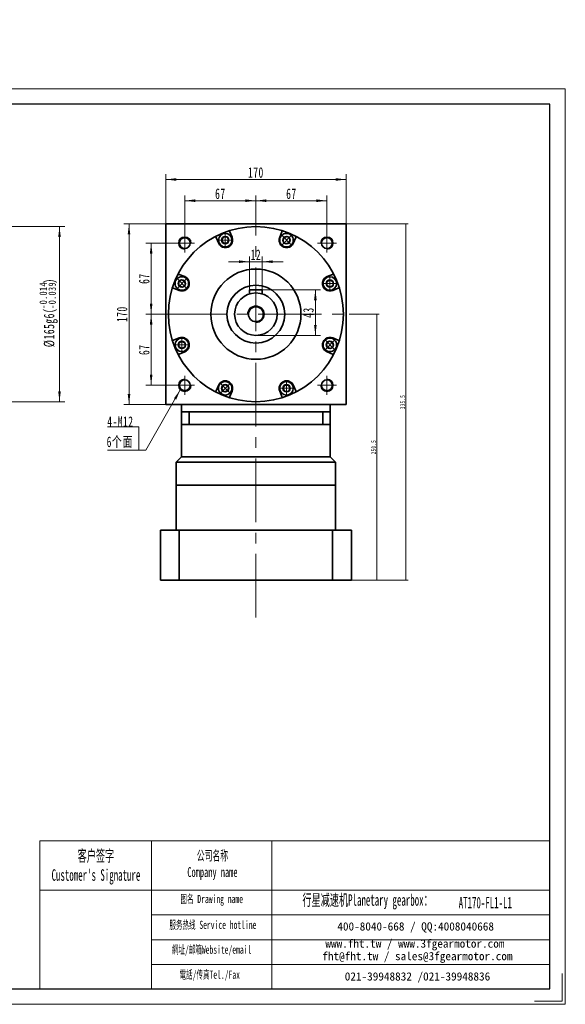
# Model space of a CAD drawing. Header units: millimetres. Extents: x 5164 to 6384, y 126 to 1054.
# Tile 3 of 3: x 5869 to 6384, y 126 to 1054. Entities that reach past the tile are written whole.
import ezdxf

# ---------------------------------------------------------------- set-up
doc = ezdxf.new("R2010")
doc.units = ezdxf.units.MM
doc.header["$LTSCALE"] = 5
doc.set_wipeout_variables(frame=1)
doc.linetypes.add('点画线', pattern=[18, 12, -2, 2, -2])
doc.layers.get('0').update_dxf_attribs({"lineweight": 18})
for name, color, linetype, lineweight in [('7标注层', 4, 'Continuous', 18), ('EB0', 7, 'Continuous', 35), ('SLD-0', 7, 'Continuous', 18), ('中心线层', 1, '点画线', 18), ('图框_外框线', 7, 'Continuous', 18), ('尺寸线层', 3, 'Continuous', 18), ('粗实线层', 7, 'Continuous', 35)]:
    doc.layers.add(name, color=color, linetype=linetype, lineweight=lineweight)
doc.styles.add('SLDTEXTSTYLE4', font='txt', dxfattribs={"width": 0.566667})
doc.styles.add('标准', font='txt', dxfattribs={"width": 0.667})
doc.dimstyles.new('a4-1-1.5', dxfattribs={"dimtxt": 4.5, "dimasz": 4.5, "dimexe": 2.25, "dimexo": 0, "dimgap": 0.75, "dimtad": 1, "dimdec": 3, "dimdsep": 46, "dimtxsty": '标准', "dimblk": '_CAXARROW', "dimcen": 0, "dimdle": 9, "dimazin": 2, "dimtfac": 0.707107, "dimtdec": 3, "dimtix": 1, "dimtmove": 2, "dimatfit": 3, "dimfxl": 1, "dimfrac": 2, "dimtolj": 1, "dimarcsym": 1})

# ---------------------------------------------------------------- blocks, each defined once
blk = doc.blocks.new('*X7')
at = {"layer": '尺寸线层', "color": 0, "char_height": 9.9, "attachment_point": 1, "line_spacing_factor": 1.15057, "style": '标准'}
for s, insert, width in [('\\T1.1;%%C35G6(', (5641.73, 512.83), 227.8998), ('\\T1.1;{\\H0.707107x;+0.025}', (5672.82, 516.85), 86.3291), ('\\T1.1;)', (5696.5, 512.83), 227.8998), ('\\T1.1;{\\H0.707107x;+0.009}', (5672.82, 508.5), 86.3291)]:
    blk.add_mtext(s, dxfattribs=dict(at, insert=insert, width=width))
blk = doc.blocks.new('*X6')
at = {"layer": '尺寸线层', "linetype": 'Continuous', "transparency": 16777216}
for points in [[(5652.72, 498.5), (5662.62, 499.74), (5662.62, 497.26)], [(5687.72, 498.5), (5677.82, 499.74), (5677.82, 497.26)]]:
    blk.add_hatch(color=0, dxfattribs=at).paths.add_polyline_path(points, flags=0)
at = {"layer": '尺寸线层', "color": 0, "linetype": 'Continuous', "transparency": 16777216}
for p, q in [((5652.72, 545.22), (5652.72, 493.55)), ((5687.72, 545.22), (5687.72, 493.55)), ((5652.72, 498.5), (5687.72, 498.5))]:
    blk.add_line(p, q, dxfattribs=at)
at = {"layer": '尺寸线层', "color": 0, "transparency": 16777216}
blk.add_blockref('*X7', (0, 0), dxfattribs=at)
blk = doc.blocks.new('_CAXARROW')
blk.add_hatch(color=0).paths.add_polyline_path([(0, 0), (-1, 0.125), (-1, -0.125)], flags=0)
blk = doc.blocks.new('*X32')
at = {"layer": '尺寸线层', "color": 0, "char_height": 9.9, "attachment_point": 1, "rotation": 90, "line_spacing_factor": 1.15057, "style": '标准'}
for s, insert, width in [('\\T1.1;{\\H0.707107x;-0.014}', (5887.96, 781.33), 86.3291), ('\\T1.1;)', (5891.98, 805.09), 248.5608), ('\\T1.1;{\\H0.707107x;-0.039}', (5896.31, 781.33), 86.3291), ('\\T1.1;%%C165g6(', (5891.98, 745.15), 248.5608)]:
    blk.add_mtext(s, dxfattribs=dict(at, insert=insert, width=width))
blk = doc.blocks.new('*X31')
at = {"layer": '尺寸线层', "linetype": 'Continuous', "transparency": 16777216}
for points in [[(5906.78, 858.72), (5908.02, 848.82), (5905.54, 848.82)], [(5906.78, 693.72), (5908.02, 703.62), (5905.54, 703.62)]]:
    blk.add_hatch(color=0, dxfattribs=at).paths.add_polyline_path(points, flags=0)
at = {"layer": '尺寸线层', "color": 0, "linetype": 'Continuous', "transparency": 16777216}
for p, q in [((5769.22, 858.72), (5911.73, 858.72)), ((5906.78, 858.72), (5906.78, 693.72)), ((5769.22, 693.72), (5911.73, 693.72))]:
    blk.add_line(p, q, dxfattribs=at)
at = {"layer": '尺寸线层', "color": 0, "transparency": 16777216}
blk.add_blockref('*X32', (0, 0), dxfattribs=at)
blk = doc.blocks.new('*X33')
at = {"layer": '尺寸线层', "linetype": 'Continuous', "transparency": 16777216}
for points in [[(6006.89, 903.12), (6016.79, 904.36), (6016.79, 901.89)], [(6176.89, 903.12), (6166.99, 904.36), (6166.99, 901.89)]]:
    blk.add_hatch(color=0, dxfattribs=at).paths.add_polyline_path(points, flags=0)
at = {"layer": '尺寸线层', "color": 0, "linetype": 'Continuous', "transparency": 16777216}
for p, q in [((6006.89, 861.22), (6006.89, 908.07)), ((6006.89, 903.12), (6176.89, 903.12)), ((6176.89, 861.22), (6176.89, 908.07))]:
    blk.add_line(p, q, dxfattribs=at)
at = {"layer": '尺寸线层', "color": 0, "transparency": 16777216, "insert": (6091.89, 909.64), "char_height": 9.9, "width": 26.9708, "attachment_point": 5, "line_spacing_factor": 1.15057, "style": '标准'}
blk.add_mtext('\\T1.1;170', dxfattribs=at)
blk = doc.blocks.new('*X34')
at = {"layer": '尺寸线层', "linetype": 'Continuous', "transparency": 16777216}
for points in [[(6024.89, 883.13), (6034.79, 884.37), (6034.79, 881.9)], [(6091.89, 883.13), (6081.99, 884.37), (6081.99, 881.9)]]:
    blk.add_hatch(color=0, dxfattribs=at).paths.add_polyline_path(points, flags=0)
at = {"layer": '尺寸线层', "color": 0, "linetype": 'Continuous', "transparency": 16777216}
for p, q in [((6024.89, 852.22), (6024.89, 888.08)), ((6024.89, 883.13), (6091.89, 883.13)), ((6091.89, 864.22), (6091.89, 888.08))]:
    blk.add_line(p, q, dxfattribs=at)
at = {"layer": '尺寸线层', "color": 0, "transparency": 16777216, "insert": (6058.39, 889.65), "char_height": 9.9, "width": 19.8, "attachment_point": 5, "line_spacing_factor": 1.15057, "style": '标准'}
blk.add_mtext('\\T1.1;67', dxfattribs=at)
blk = doc.blocks.new('*X35')
at = {"layer": '尺寸线层', "linetype": 'Continuous', "transparency": 16777216}
for points in [[(6091.89, 883.13), (6101.79, 884.37), (6101.79, 881.9)], [(6158.89, 883.13), (6148.99, 884.37), (6148.99, 881.9)]]:
    blk.add_hatch(color=0, dxfattribs=at).paths.add_polyline_path(points, flags=0)
at = {"layer": '尺寸线层', "color": 0, "linetype": 'Continuous', "transparency": 16777216}
for p, q in [((6091.89, 864.22), (6091.89, 888.08)), ((6091.89, 883.13), (6158.89, 883.13)), ((6158.89, 852.22), (6158.89, 888.08))]:
    blk.add_line(p, q, dxfattribs=at)
at = {"layer": '尺寸线层', "color": 0, "transparency": 16777216, "insert": (6125.39, 889.65), "char_height": 9.9, "width": 19.8, "attachment_point": 5, "line_spacing_factor": 1.15057, "style": '标准'}
blk.add_mtext('\\T1.1;67', dxfattribs=at)
blk = doc.blocks.new('*X36')
at = {"layer": '尺寸线层', "linetype": 'Continuous', "transparency": 16777216}
for points in [[(5993.17, 843.22), (5994.4, 833.32), (5991.93, 833.32)], [(5993.17, 776.22), (5994.4, 786.12), (5991.93, 786.12)]]:
    blk.add_hatch(color=0, dxfattribs=at).paths.add_polyline_path(points, flags=0)
at = {"layer": '尺寸线层', "color": 0, "linetype": 'Continuous', "transparency": 16777216}
for p, q in [((6015.89, 843.22), (5988.22, 843.22)), ((5993.17, 843.22), (5993.17, 776.22)), ((6003.89, 776.22), (5988.22, 776.22))]:
    blk.add_line(p, q, dxfattribs=at)
at = {"layer": '尺寸线层', "color": 0, "transparency": 16777216, "insert": (5986.65, 809.72), "char_height": 9.9, "width": 19.8, "attachment_point": 5, "rotation": 90, "line_spacing_factor": 1.15057, "style": '标准'}
blk.add_mtext('\\T1.1;67', dxfattribs=at)
blk = doc.blocks.new('*X37')
at = {"layer": '尺寸线层', "linetype": 'Continuous', "transparency": 16777216}
for points in [[(5993.17, 776.22), (5994.4, 766.32), (5991.93, 766.32)], [(5993.17, 709.22), (5994.4, 719.12), (5991.93, 719.12)]]:
    blk.add_hatch(color=0, dxfattribs=at).paths.add_polyline_path(points, flags=0)
at = {"layer": '尺寸线层', "color": 0, "linetype": 'Continuous', "transparency": 16777216}
for p, q in [((6003.89, 776.22), (5988.22, 776.22)), ((5993.17, 776.22), (5993.17, 709.22)), ((6015.89, 709.22), (5988.22, 709.22))]:
    blk.add_line(p, q, dxfattribs=at)
at = {"layer": '尺寸线层', "color": 0, "transparency": 16777216, "insert": (5986.65, 742.72), "char_height": 9.9, "width": 19.8, "attachment_point": 5, "rotation": 90, "line_spacing_factor": 1.15057, "style": '标准'}
blk.add_mtext('\\T1.1;67', dxfattribs=at)
blk = doc.blocks.new('*X38')
at = {"layer": '尺寸线层', "linetype": 'Continuous', "transparency": 16777216}
for points in [[(5972.3, 861.22), (5973.54, 851.32), (5971.06, 851.32)], [(5972.3, 691.22), (5973.54, 701.12), (5971.06, 701.12)]]:
    blk.add_hatch(color=0, dxfattribs=at).paths.add_polyline_path(points, flags=0)
at = {"layer": '尺寸线层', "color": 0, "linetype": 'Continuous', "transparency": 16777216}
for p, q in [((6006.89, 861.22), (5967.35, 861.22)), ((5972.3, 861.22), (5972.3, 691.22)), ((6006.89, 691.22), (5967.35, 691.22))]:
    blk.add_line(p, q, dxfattribs=at)
at = {"layer": '尺寸线层', "color": 0, "transparency": 16777216, "insert": (5965.78, 776.22), "char_height": 9.9, "width": 26.9708, "attachment_point": 5, "rotation": 90, "line_spacing_factor": 1.15057, "style": '标准'}
blk.add_mtext('\\T1.1;170', dxfattribs=at)
blk = doc.blocks.new('*X39')
at = {"layer": '尺寸线层', "linetype": 'Continuous', "transparency": 16777216}
for points in [[(6147.96, 799.22), (6149.2, 789.32), (6146.72, 789.32)], [(6147.96, 756.22), (6149.2, 766.12), (6146.72, 766.12)]]:
    blk.add_hatch(color=0, dxfattribs=at).paths.add_polyline_path(points, flags=0)
at = {"layer": '尺寸线层', "color": 0, "linetype": 'Continuous', "transparency": 16777216}
for p, q in [((6097.89, 799.22), (6152.91, 799.22)), ((6147.96, 799.22), (6147.96, 756.22)), ((6091.89, 756.22), (6152.91, 756.22))]:
    blk.add_line(p, q, dxfattribs=at)
at = {"layer": '尺寸线层', "color": 0, "transparency": 16777216, "insert": (6141.44, 777.72), "char_height": 9.9, "width": 19.8, "attachment_point": 5, "rotation": 90, "line_spacing_factor": 1.15057, "style": '标准'}
blk.add_mtext('\\T1.1;43', dxfattribs=at)
blk = doc.blocks.new('*X40')
at = {"layer": '尺寸线层', "linetype": 'Continuous', "transparency": 16777216}
for points in [[(6085.89, 825.68), (6075.99, 824.45), (6075.99, 826.92)], [(6097.89, 825.68), (6107.79, 824.45), (6107.79, 826.92)]]:
    blk.add_hatch(color=0, dxfattribs=at).paths.add_polyline_path(points, flags=0)
at = {"layer": '尺寸线层', "color": 0, "linetype": 'Continuous', "transparency": 16777216}
for p, q in [((6117.69, 825.68), (6066.09, 825.68)), ((6085.89, 799.22), (6085.89, 830.63)), ((6097.89, 799.22), (6097.89, 830.63))]:
    blk.add_line(p, q, dxfattribs=at)
at = {"layer": '尺寸线层', "color": 0, "transparency": 16777216, "insert": (6091.89, 832.2), "char_height": 9.9, "width": 19.8, "attachment_point": 5, "line_spacing_factor": 1.15057, "style": '标准'}
blk.add_mtext('\\T1.1;12', dxfattribs=at)
blk = doc.blocks.new('*X41')
at = {"layer": '中心线层', "linetype": '点画线', "lineweight": 18}
for p, q in [((-7.37, 0), (7.37, 0)), ((0, -7.37), (0, 7.37))]:
    blk.add_line(p, q, dxfattribs=at)
at = {"layer": '粗实线层'}
for p, q in [((-3.46, 0), (-1.73, 3)), ((-3.46, 0), (-1.73, -3)), ((-1.73, 3), (1.73, 3)), ((3.46, 0), (1.73, 3)), ((3.46, 0), (1.73, 3)), ((3.46, 0), (1.73, -3)), ((-1.73, -3), (1.73, -3))]:
    blk.add_line(p, q, dxfattribs=at)
blk.add_circle((0, 0), 3.46, dxfattribs=at)
for start, end in [(0, 180), (180, 360)]:
    blk.add_arc((0, 0), 6.37, start, end, dxfattribs=at)
blk = doc.blocks.new('*X42')
at = {"layer": '尺寸线层', "linetype": 'Continuous'}
blk.add_hatch(color=0, dxfattribs=at).paths.add_polyline_path([(39.19, 56.94), (35.35, 47.73), (33.2, 48.96)], flags=0)
at = {"layer": '尺寸线层', "color": 0, "linetype": 'Continuous'}
blk.add_line((39.19, 56.94), (6.6, 0), dxfattribs=at)
at = {"layer": '尺寸线层', "color": 0}
for p, q in [((0, 22.12), (-29.39, 22.12)), ((0, 0), (0, 22.12)), ((0, 0), (-29.39, 0)), ((6.6, 0), (0, 0))]:
    blk.add_line(p, q, dxfattribs=at)
at = {"layer": '尺寸线层', "color": 0, "insert": (-4.95, 1.98), "char_height": 9.9, "width": 48.8791, "attachment_point": 9, "line_spacing_factor": 1.15057, "style": '标准'}
blk.add_mtext('\\T1.1;4-M12\\P6个面', dxfattribs=at)
blk = doc.blocks.new('*X43')
at = {"layer": '尺寸线层', "linetype": 'Continuous', "transparency": 16777216}
for points in [[(6233.19, 861.22), (6232.63, 856.72), (6233.76, 856.72)], [(6233.19, 525.72), (6232.63, 530.22), (6233.76, 530.22)]]:
    blk.add_hatch(color=0, dxfattribs=at).paths.add_polyline_path(points, flags=0)
at = {"layer": '尺寸线层', "color": 0, "linetype": 'Continuous', "transparency": 16777216}
for p, q in [((6176.89, 861.22), (6235.44, 861.22)), ((6233.19, 525.72), (6233.19, 861.22)), ((6181.89, 525.72), (6235.44, 525.72))]:
    blk.add_line(p, q, dxfattribs=at)
at = {"layer": '尺寸线层', "color": 0, "transparency": 16777216, "insert": (6230.23, 693.47), "char_height": 4.5, "width": 22.0177, "attachment_point": 5, "rotation": 90, "line_spacing_factor": 1.15057, "style": '标准'}
blk.add_mtext('\\T1.1;335.5', dxfattribs=at)
blk = doc.blocks.new('*X44')
at = {"layer": '尺寸线层', "linetype": 'Continuous', "transparency": 16777216}
for points in [[(6205.82, 776.22), (6206.38, 771.72), (6205.26, 771.72)], [(6205.82, 525.72), (6206.38, 530.22), (6205.26, 530.22)]]:
    blk.add_hatch(color=0, dxfattribs=at).paths.add_polyline_path(points, flags=0)
at = {"layer": '尺寸线层', "color": 0, "linetype": 'Continuous', "transparency": 16777216}
for p, q in [((6179.89, 776.22), (6208.07, 776.22)), ((6205.82, 776.22), (6205.82, 525.72)), ((6181.89, 525.72), (6208.07, 525.72))]:
    blk.add_line(p, q, dxfattribs=at)
at = {"layer": '尺寸线层', "color": 0, "transparency": 16777216, "insert": (6202.86, 650.97), "char_height": 4.5, "width": 22.0844, "attachment_point": 5, "rotation": 90, "line_spacing_factor": 1.15057, "style": '标准'}
blk.add_mtext('\\T1.1;250.5', dxfattribs=at)

msp = doc.modelspace()

# ---------------------------------------------------------------- linework, layer by layer
msp.add_line((5993.5454, 280.0263), (5993.5454, 140.6026))
at = {"layer": '7标注层', "color": 0}
msp.add_line((5888.372, 280.0263), (5888.372, 140.6265), dxfattribs=at)
at = {"layer": 'EB0', "linetype": 'Continuous', "lineweight": 35}
for p, q in [((6021.8896, 684.2173), (6161.8896, 684.2173)), ((6021.8896, 672.2173), (6021.8896, 641.7173)), ((6161.8896, 672.2173), (6161.8896, 641.7173)), ((6016.8896, 636.7173), (6021.8896, 641.7173)), ((6166.8896, 636.7173), (6161.8896, 641.7173)), ((6016.8896, 615.2173), (6016.8896, 636.7173)), ((6166.8896, 615.2173), (6166.8896, 636.7173)), ((6166.8896, 615.2173), (6016.8896, 615.2173)), ((6001.8896, 572.7173), (6001.8896, 525.7173)), ((6181.8896, 572.7173), (6001.8896, 572.7173)), ((6181.8896, 572.7173), (6181.8896, 525.7173)), ((6001.8896, 525.7173), (6181.8896, 525.7173))]:
    msp.add_line(p, q, dxfattribs=at)
at = {"layer": 'EB0'}
for p, q in [((6016.8896, 615.2173), (6016.8896, 572.7173)), ((6166.8896, 615.2173), (6166.8896, 572.7173))]:
    msp.add_line(p, q, dxfattribs=at)
at = {"layer": '中心线层'}
for p, q in [((6091.8896, 490.3571), (6091.8896, 864.2173)), ((6024.8896, 834.2173), (6024.8896, 852.2173)), ((6158.8896, 852.2173), (6158.8896, 834.2173)), ((6015.8896, 843.2173), (6033.8896, 843.2173)), ((6149.8896, 843.2173), (6167.8896, 843.2173)), ((6003.8896, 776.2173), (6179.8896, 776.2173)), ((6024.8896, 700.2173), (6024.8896, 718.2173)), ((6158.8896, 718.2173), (6158.8896, 700.2173)), ((6033.8896, 709.2173), (6015.8896, 709.2173)), ((6167.8896, 709.2173), (6149.8896, 709.2173))]:
    msp.add_line(p, q, dxfattribs=at)
at = {"layer": '图框_外框线'}
for p, q in [((5888.372, 280.0263), (5993.5454, 280.0263)), ((5993.5454, 280.0263), (5993.5454, 140.6265)), ((5993.5454, 280.0263), (6369.0446, 280.0263)), ((6106.8626, 280.0263), (6106.8626, 140.6265)), ((5888.372, 233.5085), (5993.5454, 233.5085)), ((5993.5454, 233.5085), (6369.0446, 233.5085)), ((5993.5454, 210.2495), (6369.0446, 210.2495)), ((5993.5454, 186.9906), (6369.0446, 186.9906)), ((5993.5454, 163.7317), (6369.0446, 163.7317))]:
    msp.add_line(p, q, dxfattribs=at)
at = {"layer": '图框_外框线', "color": 3}
msp.add_lwpolyline([(5163.8214, 126.1057), (6383.5653, 126.1057), (6383.5653, 988.6389), (5163.8214, 988.6389)], close=True, dxfattribs=at)
at = {"layer": '图框_外框线', "color": 3, "lineweight": 25}
msp.add_lwpolyline([(5236.4252, 140.6265), (6369.0446, 140.6265), (6369.0446, 974.1181), (5236.4252, 974.1181)], close=True, dxfattribs=at)
at = {"layer": '图框_外框线', "color": 3}
msp.add_lwpolyline([(6380.6612, 155.1472), (6380.6612, 129.0099), (6354.5238, 129.0099)], dxfattribs=at)
at = {"layer": '粗实线层'}
for p, q in [((6006.8896, 691.2173), (6006.8896, 861.2173)), ((6006.8896, 861.2173), (6176.8896, 861.2173)), ((6176.8896, 691.2173), (6176.8896, 861.2173)), ((6097.8896, 799.2173), (6085.8896, 799.2173)), ((6085.8896, 799.2173), (6085.8896, 795.2961)), ((6097.8896, 795.2961), (6097.8896, 799.2173)), ((6021.8896, 684.2173), (6021.8896, 691.2173)), ((6161.8896, 684.2173), (6161.8896, 691.2173)), ((6021.8896, 684.2173), (6021.8896, 672.2173)), ((6028.8896, 684.2173), (6028.8896, 672.2173)), ((6154.8896, 684.2173), (6154.8896, 672.2173)), ((6161.8896, 684.2173), (6161.8896, 672.2173)), ((6161.8896, 672.2173), (6021.8896, 672.2173)), ((6021.8896, 641.7173), (6161.8896, 641.7173)), ((6016.8896, 636.7173), (6166.8896, 636.7173)), ((6016.8896, 615.2173), (6166.8896, 615.2173)), ((6016.8896, 572.7173), (6016.8896, 615.2173)), ((6166.8896, 615.2173), (6166.8896, 572.7173)), ((6019.6816, 525.7173), (6019.6816, 572.7173)), ((6164.0977, 525.7173), (6164.0977, 572.7173))]:
    msp.add_line(p, q, dxfattribs=at)
msp.add_lwpolyline([(6176.8896, 691.2173), (6006.8896, 691.2173)], dxfattribs=at)
for centre, radius in [((6091.8896, 776.2173), 82.5), ((6024.8896, 843.2173), 5.1), ((6158.8896, 843.2173), 5.1), ((6091.8896, 776.2173), 42.5), ((6091.8896, 776.2173), 27.25), ((6091.8896, 776.2173), 20), ((6091.8896, 776.2173), 7), ((6024.8896, 709.2173), 5.1), ((6158.8896, 709.2173), 5.1)]:
    msp.add_circle(centre, radius, dxfattribs=at)
at = {"layer": '粗实线层', "lineweight": 18}
for centre, radius, start, end in [((6024.8896, 843.2173), 6, 0, 270), ((6158.8896, 843.2173), 6, 270, 180), ((6091.8896, 776.2173), 8, 270, 180), ((6024.8896, 709.2173), 6, 90, 360), ((6158.8896, 709.2173), 6, 180, 90)]:
    msp.add_arc(centre, radius, start, end, dxfattribs=at)

# ---------------------------------------------------------------- block references
at = {"layer": '尺寸线层'}
msp.add_blockref('*X42', (5981.4569, 648.035), dxfattribs=at)

# ---------------------------------------------------------------- texts
at = {"layer": 'SLD-0', "color": 1, "attachment_point": 2, "style": 'SLDTEXTSTYLE4'}
for s, insert, char_height, width in [("{\\fSimSun|b1|i0|c134|p2;客户签字\\PCustomer's Signature}", (5941.14, 271.4203), 10.85416, 135.026867), ('{\\fSimSun|b1|i0|c134|p2;公司名称\\PCompany name}', (6050.9227, 270.8441), 9.303566, 120.452126), ('{\\fSimSun|b1|i0|c134|p2;图名 Drawing name}', (6050.2868, 229.221), 7.752971, 99.150303), ('{\\fSimSun|b1|i0|c134|p2;  \\H1.1667x;行星减速机Planetary gearbox\\fSimSun|b0|i0|c134|p2;：}', (6193.2177, 229.8191), 9.303566, 146.323131), ('\\pxt5;AT170-FL1-L1', (6308.1592, 227.3489), 10.85416, 78.99093), ('{\\fSimSun|b1|i0|c134|p2;服务热线 Service hotline}', (6051.3862, 204.8419), 7.752971, 110.462962), ('{\\fSimSun|b1|i0|c134|p2;網址/邮箱Website/email}', (6050.179, 181.4835), 7.752971, 114.981547), ('{\\fSimSun|b1|i0|c134|p2;電話/传真Tel./Fax}', (6048.442, 157.9429), 7.752971, 116.364438)]:
    msp.add_mtext(s, dxfattribs=dict(at, insert=insert, char_height=char_height, width=width))
at = {"layer": 'SLD-0', "color": 1, "char_height": 7.752971, "attachment_point": 2}
for s, insert, width in [('{\\fSimSun|b1|i0|c134|p2;400-8040-668 / QQ:4008040668}', (6242.4999, 203.3605), 225.730932), ('{\\fSimSun|b1|i0|c134|p2;www.fht.tw / www.3fgearmotor.com }', (6241.785, 187.2121), 225.985043), ('\\pxt12;{\\fSimSun|b1|i0|c134|p2;fht@fht.tw / sales@3fgearmotor.com }', (6244.1478, 175.4064), 225.985043), ('{\\fSimSun|b1|i0|c134|p2;021-39948832 /021-39948836 }', (6244.2289, 156.2477), 172.556675)]:
    msp.add_mtext(s, dxfattribs=dict(at, insert=insert, width=width))

# ---------------------------------------------------------------- dimensions: what is measured, and where the dimension line sits
at = {"layer": '尺寸线层'}
dim = msp.add_linear_dim(base=(5906.7775, 693.7173), p1=(5769.2153, 858.7173), p2=(5769.2153, 693.7173), angle=270, text='\\A1;%%C165g6({\\H0.707107x;\\S-0.014^ -0.039;})', dimstyle='a4-1-1.5', override={"dimpost": '%%C<>', "dimsah": 1, "dimtfill": 1}, dxfattribs=at)
dim.commit()
dim.dimension.update_dxf_attribs({"geometry": '*X31', "text_midpoint": (5895.9208, 776.2173), "dimtype": 160})
for base, p1, p2, angle, picture, middle in [((6176.8896, 903.1226), (6006.8896, 861.2173), (6176.8896, 861.2173), 0, '*X33', (6091.8896, 909.6401)), ((6091.8896, 883.1337), (6024.8896, 852.2173), (6091.8896, 864.2173), 180, '*X34', (6058.3896, 889.6512)), ((6158.8896, 883.1337), (6091.8896, 864.2173), (6158.8896, 852.2173), 180, '*X35', (6125.3896, 889.6512)), ((5972.2982, 691.2173), (6006.8896, 861.2173), (6006.8896, 691.2173), 270, '*X38', (5965.7807, 776.2173)), ((6233.1937, 861.2173), (6181.8896, 525.7173), (6176.8896, 861.2173), 90, '*X43', (6230.2312, 693.4673)), ((5993.1657, 776.2173), (6015.8896, 843.2173), (6003.8896, 776.2173), 270, '*X36', (5986.6482, 809.7173)), ((6147.9617, 756.2173), (6097.8896, 799.2173), (6091.8896, 756.2173), 270, '*X39', (6141.4442, 777.7173)), ((5993.1657, 709.2173), (6003.8896, 776.2173), (6015.8896, 709.2173), 270, '*X37', (5986.6482, 742.7173)), ((6205.8189, 525.7173), (6179.8896, 776.2173), (6181.8896, 525.7173), 90, '*X44', (6202.8564, 650.9673))]:
    dim = msp.add_linear_dim(base=base, p1=p1, p2=p2, angle=angle, dimstyle='a4-1-1.5', override={"dimsah": 1, "dimtfill": 1, "dimtzin": 8}, dxfattribs=at)
    dim.commit()
    dim.dimension.update_dxf_attribs({"geometry": picture, "text_midpoint": middle, "dimtype": 160})
dim = msp.add_linear_dim(base=(6085.8896, 825.6841), p1=(6097.8896, 799.2173), p2=(6085.8896, 799.2173), dimstyle='a4-1-1.5', override={"dimsah": 1, "dimtfill": 1, "dimtzin": 8}, dxfattribs=at)
dim.commit()
dim.dimension.update_dxf_attribs({"geometry": '*X40', "text_midpoint": (6091.8896, 832.2016), "dimtype": 160})
dim = msp.add_linear_dim(base=(5687.7155, 498.4991), p1=(5652.7155, 545.2173), p2=(5687.7155, 545.2173), text='\\A1;%%C35G6({\\H0.707107x;\\S+0.025^ +0.009;})', dimstyle='a4-1-1.5', override={"dimpost": '%%C<>', "dimsah": 1, "dimtfill": 1}, dxfattribs=at)
dim.commit()
dim.dimension.update_dxf_attribs({"geometry": '*X6', "text_midpoint": (5670.2155, 509.1226), "dimtype": 160})

# ---------------------------------------------------------------- next in the draw order: wipeouts: each hides what was drawn before it
for points in [[(6069.362, 845.9702), (6069.2813, 846.9804), (6069.2813, 846.9804), (6068.7512, 848.6909), (6067.7657, 850.186), (6066.4026, 851.3475), (6064.77, 852.0833), (6062.997, 852.3352), (6062.997, 852.3352), (6061.224, 852.0833), (6059.5914, 851.3475), (6058.2284, 850.186), (6057.2428, 848.6909), (6056.7127, 846.9804), (6056.7127, 846.9804), (6056.632, 845.9702), (6056.632, 845.9702), (6056.8489, 844.3228), (6057.4848, 842.7877), (6058.4963, 841.4695), (6059.8145, 840.458), (6061.3496, 839.8221), (6062.997, 839.6052), (6062.997, 839.6052), (6064.9639, 839.9167), (6066.7383, 840.8208), (6068.1464, 842.229), (6069.0505, 844.0033)], [(6125.2829, 841.4695), (6125.9402, 842.2408), (6125.9402, 842.2408), (6126.7749, 843.8252), (6127.1352, 845.5793), (6126.9926, 847.3644), (6126.3585, 849.0391), (6125.2829, 850.4709), (6125.2829, 850.4709), (6123.8511, 851.5465), (6122.1764, 852.1806), (6120.3913, 852.3232), (6118.6372, 851.9629), (6117.0528, 851.1282), (6117.0528, 851.1282), (6116.2815, 850.4709), (6116.2815, 850.4709), (6115.27, 849.1527), (6114.6341, 847.6176), (6114.4172, 845.9702), (6114.6341, 844.3228), (6115.27, 842.7877), (6116.2815, 841.4695), (6116.2815, 841.4695), (6117.8926, 840.299), (6119.7865, 839.6836), (6121.7779, 839.6836), (6123.6719, 840.299)], [(6026.6374, 809.6106), (6025.8661, 810.2679), (6025.8661, 810.2679), (6024.2818, 811.1026), (6022.5276, 811.4629), (6020.7425, 811.3203), (6019.0678, 810.6862), (6017.636, 809.6106), (6017.636, 809.6106), (6016.5604, 808.1788), (6015.9263, 806.5041), (6015.7837, 804.719), (6016.144, 802.9648), (6016.9787, 801.3805), (6016.9787, 801.3805), (6017.636, 800.6092), (6017.636, 800.6092), (6018.9542, 799.5977), (6020.4893, 798.9618), (6022.1367, 798.7449), (6023.7841, 798.9618), (6025.3192, 799.5977), (6026.6374, 800.6092), (6026.6374, 800.6092), (6027.808, 802.2203), (6028.4233, 804.1142), (6028.4233, 806.1056), (6027.808, 807.9996)], [(6161.6425, 798.7449), (6162.6527, 798.8256), (6162.6527, 798.8256), (6164.3632, 799.3557), (6165.8583, 800.3413), (6167.0198, 801.7043), (6167.7556, 803.3369), (6168.0075, 805.1099), (6168.0075, 805.1099), (6167.7556, 806.8829), (6167.0198, 808.5155), (6165.8583, 809.8786), (6164.3632, 810.8641), (6162.6527, 811.3942), (6162.6527, 811.3942), (6161.6425, 811.4749), (6161.6425, 811.4749), (6159.9951, 811.258), (6158.46, 810.6222), (6157.1418, 809.6106), (6156.1303, 808.2924), (6155.4944, 806.7573), (6155.2775, 805.1099), (6155.2775, 805.1099), (6155.589, 803.143), (6156.4931, 801.3686), (6157.9013, 799.9605), (6159.6756, 799.0564)], [(6022.1367, 753.6897), (6021.1266, 753.609), (6021.1266, 753.609), (6019.416, 753.0789), (6017.9209, 752.0934), (6016.7594, 750.7303), (6016.0236, 749.0977), (6015.7717, 747.3247), (6015.7717, 747.3247), (6016.0236, 745.5517), (6016.7594, 743.9191), (6017.9209, 742.5561), (6019.416, 741.5705), (6021.1266, 741.0404), (6021.1266, 741.0404), (6022.1367, 740.9597), (6022.1367, 740.9597), (6023.7841, 741.1766), (6025.3192, 741.8125), (6026.6374, 742.824), (6027.649, 744.1422), (6028.2848, 745.6773), (6028.5017, 747.3247), (6028.5017, 747.3247), (6028.1902, 749.2916), (6027.2861, 751.066), (6025.878, 752.4741), (6024.1036, 753.3782)], [(6157.1418, 742.824), (6157.9131, 742.1667), (6157.9131, 742.1667), (6159.4975, 741.332), (6161.2516, 740.9717), (6163.0367, 741.1143), (6164.7114, 741.7484), (6166.1433, 742.824), (6166.1433, 742.824), (6167.2188, 744.2558), (6167.8529, 745.9305), (6167.9955, 747.7156), (6167.6352, 749.4698), (6166.8005, 751.0541), (6166.8005, 751.0541), (6166.1433, 751.8254), (6166.1433, 751.8254), (6164.825, 752.837), (6163.2899, 753.4728), (6161.6425, 753.6897), (6159.9951, 753.4728), (6158.46, 752.837), (6157.1418, 751.8254), (6157.1418, 751.8254), (6155.9713, 750.2144), (6155.3559, 748.3204), (6155.3559, 746.329), (6155.9713, 744.4351)], [(6058.4963, 710.9651), (6057.839, 710.1938), (6057.839, 710.1938), (6057.0044, 708.6095), (6056.644, 706.8553), (6056.7866, 705.0702), (6057.4207, 703.3955), (6058.4963, 701.9637), (6058.4963, 701.9637), (6059.9281, 700.8881), (6061.6028, 700.254), (6063.3879, 700.1114), (6065.1421, 700.4717), (6066.7264, 701.3064), (6066.7264, 701.3064), (6067.4977, 701.9637), (6067.4977, 701.9637), (6068.5093, 703.2819), (6069.1451, 704.817), (6069.362, 706.4644), (6069.1451, 708.1118), (6068.5093, 709.6469), (6067.4977, 710.9651), (6067.4977, 710.9651), (6065.8867, 712.1357), (6063.9927, 712.751), (6062.0013, 712.751), (6060.1074, 712.1357)], [(6114.4172, 706.4644), (6114.4979, 705.4542), (6114.4979, 705.4542), (6115.028, 703.7437), (6116.0136, 702.2486), (6117.3766, 701.0871), (6119.0092, 700.3513), (6120.7822, 700.0994), (6120.7822, 700.0994), (6122.5552, 700.3513), (6124.1878, 701.0871), (6125.5509, 702.2486), (6126.5364, 703.7437), (6127.0665, 705.4542), (6127.0665, 705.4542), (6127.1472, 706.4644), (6127.1472, 706.4644), (6126.9303, 708.1118), (6126.2945, 709.6469), (6125.2829, 710.9651), (6123.9647, 711.9767), (6122.4296, 712.6125), (6120.7822, 712.8294), (6120.7822, 712.8294), (6118.8153, 712.5179), (6117.041, 711.6138), (6115.6328, 710.2057), (6114.7287, 708.4313)]]:
    msp.add_wipeout(points).dxf.layer = '粗实线层'

# ---------------------------------------------------------------- next in the draw order: linework, layer by layer
at = {"layer": '粗实线层'}
for p, q in [((6069.4642, 848.649), (6067.3187, 853.8286)), ((6114.3151, 848.649), (6116.4605, 853.8286)), ((6056.5299, 843.2914), (6054.3844, 848.4711)), ((6127.2494, 843.2914), (6129.3948, 848.4711)), ((6024.8155, 811.5771), (6019.6358, 813.7225)), ((6158.9637, 811.5771), (6164.1434, 813.7225)), ((6019.4579, 798.6427), (6014.2783, 800.7882)), ((6164.3213, 798.6427), (6169.501, 800.7882)), ((6019.4579, 753.7919), (6014.2783, 751.6464)), ((6164.3213, 753.7919), (6169.501, 751.6464)), ((6024.8155, 740.8575), (6019.6358, 738.7121)), ((6158.9637, 740.8575), (6164.1434, 738.7121)), ((6056.5299, 709.1432), (6054.3844, 703.9635)), ((6127.2494, 709.1432), (6129.3948, 703.9635)), ((6069.4642, 703.7856), (6067.3187, 698.606)), ((6114.3151, 703.7856), (6116.4605, 698.606))]:
    msp.add_line(p, q, dxfattribs=at)
for centre, radius, start, end in [((6068.2426, 854.2113), 1, 106.8667522, 202.5000219), ((6115.5367, 854.2113), 1, 337.4999781, 73.1332478), ((6053.4605, 848.0884), 1, 22.4999781, 118.1332478), ((6062.997, 845.9702), 7, 202.5, 22.5), ((6120.7822, 845.9702), 7, 157.5, 337.5), ((6130.3187, 848.0884), 1, 61.8667522, 157.5000219), ((6020.0185, 814.6464), 1, 151.8667522, 247.5000219), ((6022.1367, 805.1099), 7, 247.5, 67.5), ((6161.6425, 805.1099), 7, 112.5, 292.5), ((6163.7607, 814.6464), 1, 292.4999781, 28.1332478), ((6013.8956, 799.8643), 1, 67.4999781, 163.1332478), ((6169.8836, 799.8643), 1, 16.8667522, 112.5000219), ((6013.8956, 752.5703), 1, 196.8667522, 292.5000219), ((6022.1367, 747.3247), 7, 292.5, 112.5), ((6161.6425, 747.3247), 7, 67.5, 247.5), ((6169.8836, 752.5703), 1, 247.4999781, 343.1332478), ((6020.0185, 737.7882), 1, 112.4999781, 208.1332478), ((6163.7607, 737.7882), 1, 331.8667522, 67.5000219), ((6062.997, 706.4644), 7, 337.5, 157.5), ((6120.7822, 706.4644), 7, 22.5, 202.5), ((6053.4605, 704.3462), 1, 241.8667522, 337.5000219), ((6068.2426, 698.2233), 1, 157.4999781, 253.1332478), ((6115.5367, 698.2233), 1, 286.8667522, 22.5000219), ((6130.3187, 704.3462), 1, 202.4999781, 298.1332478)]:
    msp.add_arc(centre, radius, start, end, dxfattribs=at)

# ---------------------------------------------------------------- next in the draw order: block references
for p, rotation in [((6120.7822, 845.9702), 315.0000000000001), ((6022.1367, 805.1099), 45.00000000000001), ((6161.6425, 805.1099), 270), ((6022.1367, 747.3247), 90), ((6161.6425, 747.3247), 225.0000000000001), ((6062.997, 706.4644), 135.0000000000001), ((6120.7822, 706.4644), 180)]:
    msp.add_blockref('*X41', p, dxfattribs=dict(at, rotation=rotation))
msp.add_blockref('*X41', (6062.997, 845.9702), dxfattribs=at)

doc.saveas('drawing.dxf')
